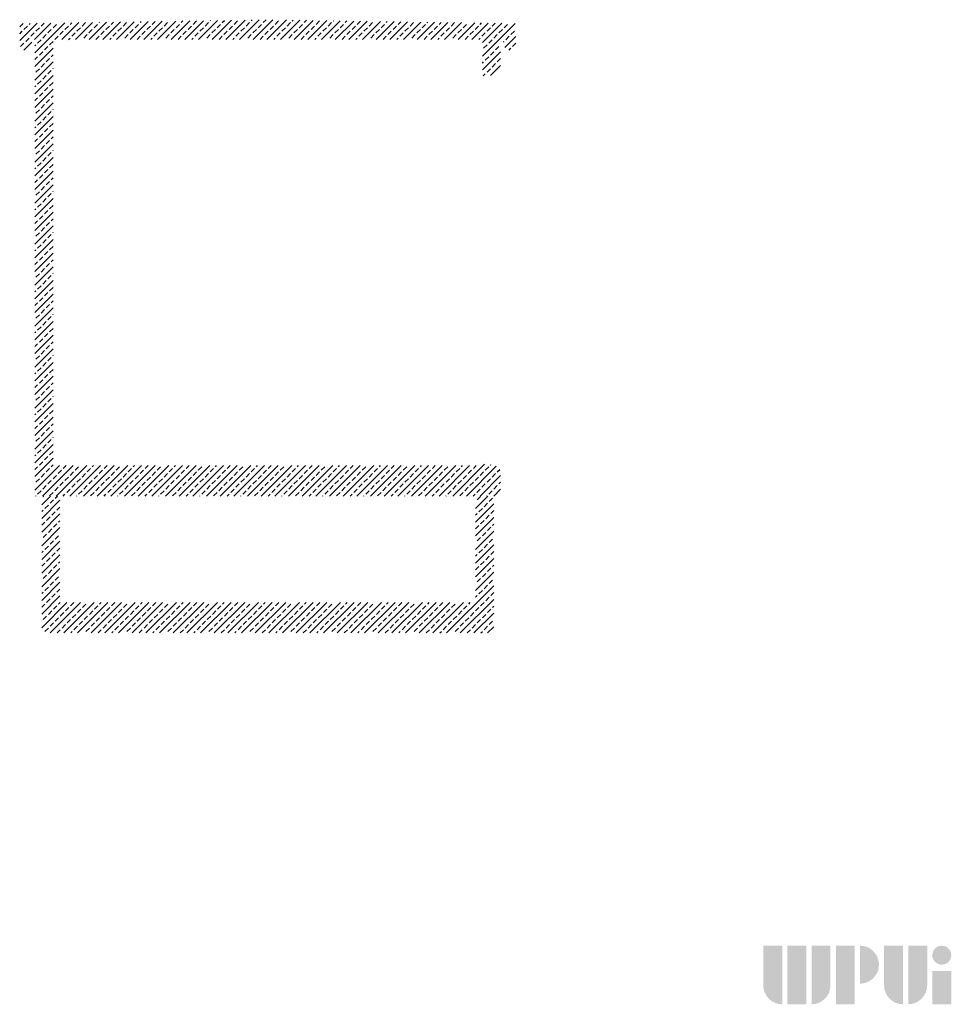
# Model space of a CAD drawing. Header units: millimetres. Extents: x 11359 to 209982, y 9392 to 44475.
# Tile 7 of 32: x 86245 to 92365, y 31153 to 37623. Entities that reach past the tile are written whole.
import ezdxf

# ---------------------------------------------------------------- set-up
doc = ezdxf.new("R2010")
doc.units = ezdxf.units.MM
doc.layers.add('Aparatura', color=7, linetype='Continuous')
doc.layers.add('Tabelka', color=7, linetype='Continuous')

msp = doc.modelspace()

# ---------------------------------------------------------------- hatches: boundary and pattern name
at = {"layer": 'Aparatura'}
h = msp.add_hatch(dxfattribs=at)
h.set_pattern_fill('ANSI33', color=256, scale=10, style=0)
h.set_pattern_definition([(45, (65506.139654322, 58415.3010544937), (-44.90128060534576, 44.90128060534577), []), (45, (65551.040934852, 58415.3010544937), (-44.90128060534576, 44.90128060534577), [31.75, -15.875])])
h.paths.add_polyline_path([(89284.62240542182, 37493.08181658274), (89404.62240542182, 37493.08181658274), (89404.62240542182, 37493.08188219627), (89419.7125205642, 37493.08188284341), (89437.07096904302, 37423.05795523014), (89504.92929027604, 37423.05795523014), (89504.92929027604, 37598.05795523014), (87874.81636650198, 37623.05313284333), (86244.92929027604, 37598.05795523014), (86244.92929027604, 37423.05795523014), (86311.99374149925, 37423.05795523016), (86329.53229027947, 37493.08175032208), (86344.62240542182, 37493.0817509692), (86344.62240542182, 37493.08181658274), (86464.62240542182, 37493.08181658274)])
h.paths.add_polyline_path([(86344.62240542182, 37493.08181658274), (86344.62240542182, 34493.08181658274), (89404.62240542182, 34493.08181658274), (89404.62240542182, 34666.87566573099), (89374.56614187, 34669.47947603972), (89374.56691303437, 34697.64262826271), (89284.62240542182, 34703.16307442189), (89284.62240542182, 34693.08181658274), (86464.62240542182, 34693.08181658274), (86464.62240542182, 37493.08181658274)])
h.paths.add_polyline_path([(89404.62240542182, 37493.08181658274), (89284.62240542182, 37493.08181658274), (89284.62240542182, 37253.16307372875), (89374.61755230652, 37258.68351988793), (89374.61678114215, 37286.84667211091), (89404.62240542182, 37289.45048241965)])
h = msp.add_hatch(dxfattribs=at)
h.set_pattern_fill('ANSI33', color=256, scale=10, style=0)
h.set_pattern_definition([(45, (65756.13965432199, 57715.3010544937), (-44.90128060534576, 44.90128060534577), []), (45, (65801.04093485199, 57715.3010544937), (-44.90128060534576, 44.90128060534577), [31.75, -15.875])])
h.paths.add_polyline_path([(89359.62240542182, 33593.08181658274), (89359.62240542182, 34493.08181658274), (89239.62240542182, 34493.08181658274), (89239.62240542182, 33793.08181658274), (86509.62240542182, 33793.08181658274), (86509.62240542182, 34493.08181658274), (86389.62240542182, 34493.08181658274), (86389.62240542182, 33593.08181658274)])
at = {"layer": 'Tabelka', "lineweight": 25}
h = msp.add_hatch(color=92, dxfattribs=at)
edge = h.paths.add_edge_path()
edge.add_line((91130.06173712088, 31538.05917150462), (91254.60749646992, 31538.05917150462))
edge.add_line((91254.60749646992, 31538.05917150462), (91254.60749647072, 31153.09955169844))
edge.add_arc((91254.60749647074, 31277.64531104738), 124.5457593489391, 180.0000000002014, 270, ccw=False)
edge.add_line((91130.06173712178, 31277.64531104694), (91130.06173712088, 31538.05917150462))
h.paths.add_polyline_path([(91413.12028109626, 31153.09955169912), (91288.57452174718, 31153.09955169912), (91288.57452174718, 31538.05917150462), (91413.12028109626, 31538.05917150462)])
edge = h.paths.add_edge_path()
edge.add_line((91447.08730637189, 31538.05917150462), (91571.63306572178, 31538.05917150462))
edge.add_line((91571.63306572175, 31538.05917150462), (91571.63306572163, 31277.64531104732))
edge.add_arc((91447.0873063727, 31277.64531104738), 124.5457593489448, 269.9999999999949, 359.99999999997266, ccw=False)
edge.add_line((91447.08730637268, 31153.09955169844), (91447.08730637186, 31538.05917150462))
h.paths.add_polyline_path([(91606.7836655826, 31153.09955169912), (91606.7836655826, 31538.05917150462), (91731.32942493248, 31538.05917150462), (91731.32942493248, 31153.09955169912)])
edge = h.paths.add_edge_path()
edge.add_line((91765.29645020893, 31288.9676528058), (91765.29645020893, 31538.05917150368))
edge.add_arc((91765.29645020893, 31413.51341215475), 124.5457593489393, -89.99999999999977, 90.00000000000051, ccw=False)
edge = h.paths.add_edge_path()
edge.add_line((91923.80923483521, 31538.14027274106), (92048.3549941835, 31538.14027274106))
edge.add_line((92048.3549941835, 31538.14027274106), (92048.3549941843, 31153.1806529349))
edge.add_arc((92048.35499418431, 31277.72641228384), 124.5457593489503, 180.0000000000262, 269.99999999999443, ccw=False)
edge.add_line((91923.80923483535, 31277.72641228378), (91923.80923483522, 31538.14027274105))
edge = h.paths.add_edge_path()
edge.add_line((92082.32201946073, 31538.14027274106), (92206.86777880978, 31538.14027274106))
edge.add_line((92206.8677788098, 31538.14027274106), (92206.86777880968, 31277.72641228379))
edge.add_arc((92082.32201946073, 31277.72641228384), 124.5457593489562, 270, 359.9999999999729, ccw=False)
edge.add_line((92082.32201946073, 31153.18065293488), (92082.32201946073, 31538.14027274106))
h.paths.add_polyline_path([(92240.83480408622, 31371.36793351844), (92365.3805634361, 31371.36793351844), (92365.3805634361, 31153.09955169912), (92240.83480408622, 31153.09955169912)])
h = msp.add_hatch(color=1, dxfattribs=at)
edge = h.paths.add_edge_path()
edge.add_arc((92303.10768376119, 31475.68417574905), 62.27287967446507, 224.9999999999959, 404.9999999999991)
edge.add_arc((92303.10768376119, 31475.68417574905), 62.27287967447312, 45.00000000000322, 224.9999999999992)

doc.saveas('drawing.dxf')
